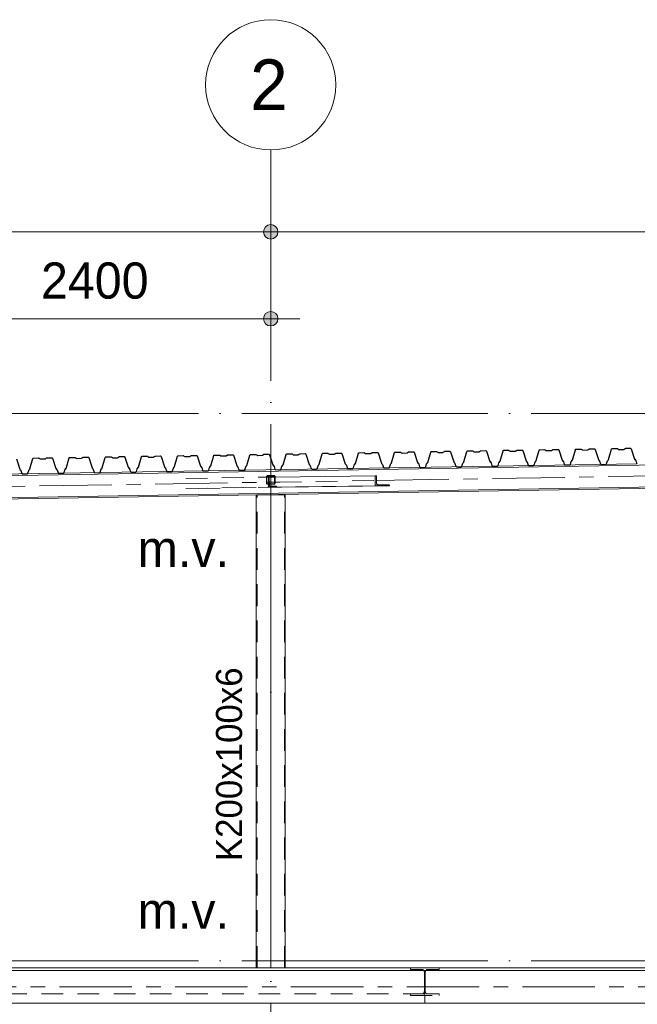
# Model space of a CAD drawing. Header units: millimetres. Extents: x 4517 to 474157, y -4632 to 9900.
# Tile 42 of 114: x 241117 to 245386, y 3099 to 9900. Entities that reach past the tile are written whole.
import ezdxf

# ---------------------------------------------------------------- set-up
doc = ezdxf.new("R2010")
doc.units = ezdxf.units.MM
for name, pattern in [('WSP_hartlijn', [800, 500, -100, 100, -100]), ('WSP_hhidden', [250, 150, -100]), ('WSP_stramienlijn', [2000, 1700, -150, 0, -150])]:
    doc.linetypes.add(name, pattern=pattern)
for name, color, linetype, lineweight in [('00_algemeen - hartlijn', 7, 'WSP_hartlijn', 13), ('00_algemeen - hhidden - 0_13mm', 7, 'WSP_hhidden', 13), ('00_maatvoering', 8, 'Continuous', 13), ('00_maatvoering-100', 8, 'Continuous', 13), ('00_text', 7, 'Continuous', 13), ('07_stramien', 4, 'Continuous', 13), ('07_stramien - levels', 7, 'Continuous', 13), ('23_vloeren', 2, 'Continuous', 18), ('23_vloeren -cut-', 3, 'Continuous', 25), ('28_hoofddraagconstructies - kolommen en liggers', 1, 'Continuous', 13), ('28_hoofddraagconstructies - kolommen en liggers - staal', 1, 'Continuous', 13), ('28_hoofddraagconstructies - kolommen en liggers - staal -cut-', 2, 'Continuous', 13), ('28_hoofddraagconstructies - tags', 7, 'Continuous', 18)]:
    doc.layers.add(name, color=color, linetype=linetype, lineweight=lineweight)
doc.styles.add('Revittext', font='txt', dxfattribs={"height": 250})
doc.styles.add('Revittext_1', font='txt', dxfattribs={"height": 180})
doc.styles.add('Revittext_2', font='txt', dxfattribs={"height": 350})
doc.dimstyles.new('WSP_25_-_transparant', dxfattribs={"dimscale": 304.8, "dimtxt": 252.223969, "dimasz": 1.312336, "dimexe": 0.656168, "dimexo": 0.0625, "dimgap": 0.213255, "dimtad": 1, "dimdec": 0, "dimzin": 0, "dimdsep": 46, "dimtxsty": 'Revittext', "dimblk1": 'DOTSMALL', "dimblk2": 'DOTSMALL', "dimsah": 1, "dimcen": 0.09, "dimdle": 0.656168, "dimazin": 0, "dimtfac": 1, "dimtdec": 4, "dimtix": 1, "dimtmove": 0, "dimatfit": 3, "dimfxl": 0.656168, "dimfxlon": 1, "dimtvp": 1, "dimtolj": 1, "dimtzin": 0, "dimarcsym": 2})

# ---------------------------------------------------------------- blocks, each defined once
blk = doc.blocks.new('28_WSP_SC_staal - RHS v18-0 - RHSH 200x100x6 - S275-1336391-as E')
at = {"layer": '00_algemeen - hartlijn'}
blk.add_line((12200, 3350), (12200, 6618.1), dxfattribs=at)
at = {"layer": '00_algemeen - hhidden - 0_13mm'}
for p, q in [((12106, 3350), (12106, 6618.1)), ((12294, 3350), (12294, 6618.1))]:
    blk.add_line(p, q, dxfattribs=at)
blk = doc.blocks.new('28_WSP_SF_staal - RHS v18-0 - SHSC 60x60x4 - S275-1328988-as E')
at = {"layer": '28_hoofddraagconstructies - kolommen en liggers', "linetype": 'WSP_hhidden'}
h = blk.add_hatch(color=256, dxfattribs=at)
h.paths.add_polyline_path([(12222, 6690.8), (12227.7, 6693.1), (12230, 6698.8), (12230, 6742.8), (12227.7, 6748.4), (12222, 6750.8), (12178, 6750.8), (12172.3, 6748.4), (12170, 6742.8), (12170, 6698.8), (12172.3, 6693.1), (12178, 6690.8)])
h.paths.add_polyline_path([(12222, 6694.8), (12178, 6694.8), (12175.2, 6695.9), (12174, 6698.8), (12174, 6742.8), (12175.2, 6745.6), (12178, 6746.8), (12222, 6746.8), (12224.8, 6745.6), (12226, 6742.8), (12226, 6698.8), (12224.8, 6695.9)])
at = {"layer": '28_hoofddraagconstructies - kolommen en liggers - staal -cut-'}
for p, q in [((12170, 6742.8), (12170, 6698.8)), ((12174, 6698.8), (12174, 6742.8)), ((12222, 6750.8), (12178, 6750.8)), ((12178, 6746.8), (12222, 6746.8)), ((12226, 6742.8), (12226, 6698.8)), ((12230, 6698.8), (12230, 6742.8)), ((12222, 6694.8), (12178, 6694.8)), ((12178, 6690.8), (12222, 6690.8))]:
    blk.add_line(p, q, dxfattribs=at)
for centre, radius, start, end in [((12178, 6742.8), 8, 90, 180), ((12178, 6742.8), 4, 90, 180), ((12222, 6742.8), 8, 0, 90), ((12222, 6742.8), 4, 0, 90), ((12178, 6698.8), 8, 180, 270), ((12178, 6698.8), 4, 180, 270), ((12222, 6698.8), 8, 270, 0), ((12222, 6698.8), 4, 270, 0)]:
    blk.add_arc(centre, radius, start, end, dxfattribs=at)
blk = doc.blocks.new('28_WSP_SF_staal - HE v21-0 - HE180A-1334711-as E')
at = {"layer": '00_algemeen - hartlijn'}
for p, q in [((12932, 6717.3), (15801.4, 6764.5)), ((5003, 6586.9), (12170, 6704.8)), ((12174, 6704.8), (12226, 6705.7)), ((12230, 6705.8), (12262.1, 6706.3))]:
    blk.add_line(p, q, dxfattribs=at)
at = {"layer": '28_hoofddraagconstructies - kolommen en liggers', "linetype": 'WSP_hhidden'}
for p, q in [((12170, 6704.8), (12174, 6704.8)), ((12226, 6705.7), (12230, 6705.8)), ((12262.2, 6706.3), (12932, 6717.3))]:
    blk.add_line(p, q, dxfattribs=at)
blk = doc.blocks.new('28_WSP_SF_staal - HE v21-0 - HE260B S355-1384947-as E')
at = {"layer": '00_algemeen - hartlijn'}
blk.add_line((9940, 3220), (16996.8, 3220), dxfattribs=at)
blk = doc.blocks.new('28_WSP_SF_staal - RHS v18-0 - SHSC 60x60x4 - S275-1328987-as E')
at = {"layer": '28_hoofddraagconstructies - kolommen en liggers', "linetype": 'WSP_hhidden'}
for centre, radius, start, end in [((12178, 6742.8), 8, 91.36075, 178.6299), ((12178, 6742.8), 4, 92.72151, 177.2598), ((12222, 6742.8), 8, 1.3701, 88.63925), ((12222, 6742.8), 4, 2.7402, 87.27849), ((12178, 6698.8), 8, 181.38331, 268.60734), ((12178, 6698.8), 4, 182.76663, 267.21468), ((12222, 6698.8), 8, 271.39266, 358.61669), ((12222, 6698.8), 4, 272.78532, 357.23337)]:
    blk.add_arc(centre, radius, start, end, dxfattribs=at)
at = {"layer": '28_hoofddraagconstructies - kolommen en liggers - staal'}
for p, q in [((12170, 6742.8), (12170, 6742.8)), ((12230, 6742.8), (12230, 6742.8))]:
    blk.add_line(p, q, dxfattribs=at)
blk = doc.blocks.new('28_WSP_SF_staal - HFL v21-0 - Lequ 70x70x7-1304526-as E')
at = {"layer": '28_hoofddraagconstructies - kolommen en liggers', "linetype": 'WSP_hhidden'}
blk.add_hatch(color=256, dxfattribs=at).paths.add_polyline_path([(12922.1, 6679.3), (13021.1, 6679.9), (13021.1, 6682.4), (13016.2, 6686.7), (13014.8, 6686.8), (12939.2, 6687.3), (12934.8, 6689.7), (12932.4, 6693.3), (12932, 6695.3), (12932, 6744.8), (12925.7, 6749.3), (12922.1, 6749.3)])
for p, q in [((12226.2, 6740.8), (12230, 6740.8)), ((12186.6, 6690.8), (12186.6, 6694.7)), ((12236.2, 6670.3), (12198.4, 6670.3)), ((12236.2, 6670.3), (12274.1, 6670.8))]:
    blk.add_line(p, q, dxfattribs=at)
at = {"layer": '28_hoofddraagconstructies - kolommen en liggers - staal'}
for p, q in [((12186.3, 6740.3), (12226.2, 6740.8)), ((12186.6, 6694.8), (12186.3, 6740.3)), ((12230, 6740.8), (12922.1, 6749.3)), ((12186.7, 6670.3), (12186.6, 6690.8)), ((12186.7, 6670.3), (12922.1, 6679.3)), ((12198.3, 6670.3), (12189.6, 6670.3)), ((12274.1, 6670.8), (13021.1, 6679.9))]:
    blk.add_line(p, q, dxfattribs=at)
at = {"layer": '28_hoofddraagconstructies - kolommen en liggers - staal -cut-'}
for p, q in [((12925.7, 6749.3), (12922.1, 6749.3)), ((12922.1, 6749.3), (12922.1, 6679.3)), ((12932, 6695.3), (12932, 6744.8)), ((12922.1, 6679.3), (13021.1, 6679.9)), ((13014.8, 6686.8), (12944.8, 6686.4)), ((13021.1, 6679.9), (13021.1, 6682.4))]:
    blk.add_line(p, q, dxfattribs=at)
at = {"layer": '28_hoofddraagconstructies - kolommen en liggers - staal -cut-', "flags": 128}
for points in [[(12932, 6744.8), (12931.9, 6745.8), (12931.4, 6746.8), (12930.7, 6747.6), (12929.6, 6748.3), (12928.4, 6748.9), (12927.1, 6749.2), (12925.7, 6749.3)], [(12944.8, 6686.4), (12941.9, 6686.6), (12939.2, 6687.3), (12936.8, 6688.3), (12934.8, 6689.7), (12933.3, 6691.4), (12932.4, 6693.3), (12932, 6695.3)], [(13021.1, 6682.4), (13021, 6683.4), (13020.5, 6684.3), (13019.7, 6685.2), (13018.7, 6685.9), (13017.5, 6686.4), (13016.2, 6686.7), (13014.8, 6686.8)]]:
    blk.add_lwpolyline(points, dxfattribs=at)
blk = doc.blocks.new('28_WSP_SF_staal - HFL v21-0 - Lequ 70x70x7-V67-as E')
at = {"layer": '28_hoofddraagconstructies - kolommen en liggers', "linetype": 'WSP_hhidden'}
for p, q in [((11612.9, 6731.7), (12177.6, 6740.2)), ((12190.3, 6686.3), (12190.1, 6735.8)), ((11612.9, 6661.7), (12177.6, 6670.2)), ((11700.4, 6662.2), (12238.2, 6670.3)), ((12184.7, 6694.7), (12184.7, 6690.8)), ((12237.2, 6677.3), (12197.6, 6677.3)), ((12239.1, 6670.3), (12240.8, 6670.3)), ((12240.8, 6670.3), (12240.8, 6672.8))]:
    blk.add_line(p, q, dxfattribs=at)
for centre, major_axis, start_param, end_param in [((12186.5, 6735.8), (-0.07, 4.5), 4.70039, 6.271186), ((12197.5, 6686.3), (-0.13, 9), 1.558797, 3.129594), ((12237.2, 6672.8), (-0.07, 4.5), 4.70039, 6.271186)]:
    blk.add_ellipse(centre, major_axis=major_axis, ratio=0.799968, start_param=start_param, end_param=end_param, dxfattribs=at)
at = {"layer": '28_hoofddraagconstructies - kolommen en liggers - staal'}
for p, q in [((12177.6, 6740.2), (12184.5, 6740.3)), ((12186.3, 6740.3), (12184.5, 6740.3)), ((12184.5, 6740.3), (12184.7, 6694.8)), ((12177.6, 6670.2), (12184.8, 6670.3)), ((12184.7, 6690.8), (12184.8, 6670.3)), ((12184.8, 6670.3), (12186.7, 6670.3))]:
    blk.add_line(p, q, dxfattribs=at)
blk = doc.blocks.new('Floors 4 - Floors 4-1342340-as E')
at = {"layer": '23_vloeren', "linetype": 'WSP_hhidden', "lineweight": 13}
for p, q in [((13265, 3170), (9870, 3170)), ((13265, 3170), (13265, 3131.5)), ((13265, 3131.5), (13265, 3107.5))]:
    blk.add_line(p, q, dxfattribs=at)
blk = doc.blocks.new('Grid - Stramienbol 9_0mm-3500-as E')
at = {"layer": '07_stramien'}
blk.add_circle((5000, 9450), 450, dxfattribs=at)
blk = doc.blocks.new('DIMBLOCK68-as E')
at = {"layer": '00_maatvoering-100'}
h = blk.add_hatch(color=256, dxfattribs=at)
edge = h.paths.add_edge_path()
edge.add_arc((235652.3, 8434.4), 50, 0, 360)
h = blk.add_hatch(color=256, dxfattribs=at)
edge = h.paths.add_edge_path()
edge.add_arc((242852.3, 8434.4), 50, 0, 360)
for p, q in [((235652.3, 8634.4), (235652.3, 8234.4)), ((235652.3, 8434.4), (235652.3, 8634.4)), ((242852.3, 8634.4), (242852.3, 8234.4)), ((242852.3, 8434.4), (242852.3, 8634.4)), ((235652.3, 8434.4), (242852.3, 8434.4))]:
    blk.add_line(p, q, dxfattribs=at)
for centre in [(235652.3, 8434.4), (242852.3, 8434.4)]:
    blk.add_circle(centre, 50, dxfattribs=at)
at = {"layer": '00_maatvoering-100', "color": 0, "insert": (238864.2, 8823.2), "char_height": 250, "width": 931.288, "attachment_point": 1, "line_spacing_factor": 0.931288, "style": 'Revittext'}
blk.add_mtext('7200', dxfattribs=at)
blk = doc.blocks.new('_DotSmall')
at = {"color": 0, "linetype": 'ByBlock', "const_width": 0.5}
blk.add_lwpolyline([(-0.0625, 0, 1), (0.0625, 0, 1)], format="xyb", close=True, dxfattribs=at)
blk = doc.blocks.new('DIMBLOCK69-as E')
at = {"layer": '00_maatvoering-100'}
h = blk.add_hatch(color=256, dxfattribs=at)
edge = h.paths.add_edge_path()
edge.add_arc((242852.3, 8434.4), 50, 0, 360)
h = blk.add_hatch(color=256, dxfattribs=at)
edge = h.paths.add_edge_path()
edge.add_arc((250052.3, 8434.4), 50, 0, 360)
for p, q in [((242852.3, 8634.4), (242852.3, 8234.4)), ((242852.3, 8434.4), (242852.3, 8634.4)), ((250052.3, 8634.4), (250052.3, 8234.4)), ((250052.3, 8434.4), (250052.3, 8634.4)), ((242852.3, 8434.4), (250052.3, 8434.4))]:
    blk.add_line(p, q, dxfattribs=at)
for centre in [(242852.3, 8434.4), (250052.3, 8434.4)]:
    blk.add_circle(centre, 50, dxfattribs=at)
at = {"layer": '00_maatvoering-100', "color": 0, "insert": (246064.2, 8823.2), "char_height": 250, "width": 931.288, "attachment_point": 1, "line_spacing_factor": 0.931288, "style": 'Revittext'}
blk.add_mtext('7200', dxfattribs=at)
blk = doc.blocks.new('DIMBLOCK80-as E')
at = {"layer": '00_maatvoering-100'}
h = blk.add_hatch(color=256, dxfattribs=at)
edge = h.paths.add_edge_path()
edge.add_arc((240452.3, 7834.4), 50, 0, 360)
h = blk.add_hatch(color=256, dxfattribs=at)
edge = h.paths.add_edge_path()
edge.add_arc((242852.3, 7834.4), 50, 0, 360)
for p, q in [((240452.3, 8034.4), (240452.3, 7634.4)), ((240452.3, 7834.4), (240452.3, 8034.4)), ((242852.3, 8034.4), (242852.3, 7634.4)), ((242852.3, 7834.4), (242852.3, 8034.4)), ((240452.3, 7834.4), (243052.3, 7834.4))]:
    blk.add_line(p, q, dxfattribs=at)
for centre in [(240452.3, 7834.4), (242852.3, 7834.4)]:
    blk.add_circle(centre, 50, dxfattribs=at)
at = {"layer": '00_maatvoering-100', "color": 0, "insert": (241264.2, 8223.2), "char_height": 250, "width": 931.288, "attachment_point": 1, "line_spacing_factor": 0.931288, "style": 'Revittext'}
blk.add_mtext('2400', dxfattribs=at)

msp = doc.modelspace()

# ---------------------------------------------------------------- linework, layer by layer
at = {"layer": '07_stramien', "linetype": 'WSP_stramienlijn'}
msp.add_line((242852.3, -4594.5), (242852.3, 9000), dxfattribs=at)
at = {"layer": '07_stramien - levels', "linetype": 'WSP_stramienlijn'}
for p, q in [((228652.3, 7180), (285868.6, 7180)), ((228652.3, 3400), (285868.6, 3400))]:
    msp.add_line(p, q, dxfattribs=at)
at = {"layer": '23_vloeren', "linetype": 'WSP_hhidden', "lineweight": 13}
msp.add_line((243917.3, 3170), (243917.3, 3350), dxfattribs=at)
at = {"layer": '23_vloeren -cut-'}
for p, q in [((245209.4, 6936.6), (245212.3, 6937.7)), ((245212.3, 6937.7), (245246.2, 6938.2)), ((245246.2, 6938.2), (245247.6, 6938)), ((245247.6, 6938), (245249, 6937.4)), ((245249, 6937.4), (245257, 6932.2)), ((245294.6, 6932.9), (245302.5, 6938.3)), ((245302.5, 6938.3), (245303.8, 6938.9)), ((245303.8, 6938.9), (245305.3, 6939.2)), ((245305.3, 6939.2), (245339.1, 6939.7)), ((245339.1, 6939.7), (245342.1, 6938.8)), ((245342.1, 6938.8), (245343.9, 6936.3)), ((241208.2, 6868.4), (241209.9, 6871)), ((241209.9, 6871), (241212.9, 6872)), ((241212.9, 6872), (241246.7, 6872.6)), ((241246.7, 6872.6), (241248.2, 6872.4)), ((241248.2, 6872.4), (241249.5, 6871.8)), ((241249.5, 6871.8), (241257.6, 6866.6)), ((241295.2, 6867.2), (241303, 6872.7)), ((241303, 6872.7), (241304.3, 6873.3)), ((241304.3, 6873.3), (241305.8, 6873.6)), ((241305.8, 6873.6), (241339.6, 6874.1)), ((241339.6, 6874.1), (241342.6, 6873.2)), ((241342.6, 6873.2), (241344.5, 6870.7)), ((241344.5, 6870.7), (241367.4, 6799.8)), ((241437.5, 6800.9), (241458.1, 6872.5)), ((241458.1, 6872.5), (241459.9, 6875.1)), ((241459.9, 6875.1), (241462.9, 6876.1)), ((241462.9, 6876.1), (241496.7, 6876.7)), ((241496.7, 6876.7), (241498.1, 6876.5)), ((241498.1, 6876.5), (241499.5, 6875.9)), ((241499.5, 6875.9), (241507.5, 6870.7)), ((241507.5, 6870.7), (241508.9, 6870.1)), ((241508.9, 6870.1), (241510.3, 6869.9)), ((241510.3, 6869.9), (241542.4, 6870.5)), ((241542.4, 6870.5), (241543.8, 6870.7)), ((241543.8, 6870.7), (241545.1, 6871.3)), ((241545.1, 6871.3), (241553, 6876.8)), ((241553, 6876.8), (241554.3, 6877.4)), ((241554.3, 6877.4), (241555.8, 6877.7)), ((241555.8, 6877.7), (241589.6, 6878.2)), ((241589.6, 6878.2), (241592.6, 6877.3)), ((241592.6, 6877.3), (241594.4, 6874.8)), ((241594.4, 6874.8), (241617.4, 6803.9)), ((241687.5, 6805), (241708.1, 6876.6)), ((241708.1, 6876.6), (241709.9, 6879.2)), ((241709.9, 6879.2), (241712.8, 6880.2)), ((241712.8, 6880.2), (241746.7, 6880.8)), ((241746.7, 6880.8), (241748.1, 6880.6)), ((241748.1, 6880.6), (241749.4, 6880)), ((241749.4, 6880), (241757.5, 6874.8)), ((241757.5, 6874.8), (241758.8, 6874.2)), ((241758.8, 6874.2), (241760.3, 6874)), ((241760.3, 6874), (241792.3, 6874.6)), ((241792.3, 6874.6), (241793.8, 6874.8)), ((241793.8, 6874.8), (241795.1, 6875.5)), ((241795.1, 6875.5), (241803, 6880.9)), ((241803, 6880.9), (241804.3, 6881.5)), ((241804.3, 6881.5), (241805.7, 6881.8)), ((241805.7, 6881.8), (241839.6, 6882.3)), ((241839.6, 6882.3), (241842.6, 6881.4)), ((241842.6, 6881.4), (241844.4, 6878.9)), ((241844.4, 6878.9), (241867.4, 6808)), ((241937.4, 6809.1), (241958.1, 6880.7)), ((241958.1, 6880.7), (241959.8, 6883.3)), ((241959.8, 6883.3), (241962.8, 6884.3)), ((241962.8, 6884.3), (241996.6, 6884.9)), ((241996.6, 6884.9), (241998.1, 6884.7)), ((241998.1, 6884.7), (241999.4, 6884.1)), ((241999.4, 6884.1), (242007.5, 6878.9)), ((242007.5, 6878.9), (242008.8, 6878.3)), ((242008.8, 6878.3), (242010.2, 6878.1)), ((242010.2, 6878.1), (242042.3, 6878.7)), ((242042.3, 6878.7), (242043.7, 6878.9)), ((242043.7, 6878.9), (242045.1, 6879.6)), ((242045.1, 6879.6), (242052.9, 6885)), ((242052.9, 6885), (242054.2, 6885.6)), ((242054.2, 6885.6), (242055.7, 6885.9)), ((242055.7, 6885.9), (242089.5, 6886.4)), ((242089.5, 6886.4), (242092.5, 6885.5)), ((242092.5, 6885.5), (242094.4, 6883)), ((242094.4, 6883), (242117.3, 6812.1)), ((242187.4, 6813.2), (242208, 6884.8)), ((242208, 6884.8), (242209.8, 6887.4)), ((242209.8, 6887.4), (242212.8, 6888.4)), ((242212.8, 6888.4), (242246.6, 6889)), ((242246.6, 6889), (242248, 6888.8)), ((242248, 6888.8), (242249.4, 6888.2)), ((242249.4, 6888.2), (242257.4, 6883)), ((242257.4, 6883), (242258.8, 6882.4)), ((242258.8, 6882.4), (242260.2, 6882.2)), ((242260.2, 6882.2), (242292.3, 6882.8)), ((242292.3, 6882.8), (242293.7, 6883)), ((242293.7, 6883), (242295, 6883.7)), ((242295, 6883.7), (242302.9, 6889.1)), ((242302.9, 6889.1), (242304.2, 6889.7)), ((242304.2, 6889.7), (242305.7, 6890)), ((242305.7, 6890), (242339.5, 6890.5)), ((242339.5, 6890.5), (242342.5, 6889.6)), ((242342.5, 6889.6), (242344.3, 6887.1)), ((242344.3, 6887.1), (242367.3, 6816.2)), ((242437.4, 6817.3), (242458, 6888.9)), ((242458, 6888.9), (242459.8, 6891.5)), ((242459.8, 6891.5), (242462.7, 6892.5)), ((242462.7, 6892.5), (242496.6, 6893.1)), ((242496.6, 6893.1), (242498, 6892.9)), ((242498, 6892.9), (242499.3, 6892.3)), ((242499.3, 6892.3), (242507.4, 6887.1)), ((242507.4, 6887.1), (242508.7, 6886.5)), ((242508.7, 6886.5), (242510.2, 6886.3)), ((242510.2, 6886.3), (242542.2, 6886.9)), ((242542.2, 6886.9), (242543.7, 6887.1)), ((242543.7, 6887.1), (242545, 6887.8)), ((242545, 6887.8), (242552.9, 6893.2)), ((242552.9, 6893.2), (242554.2, 6893.8)), ((242554.2, 6893.8), (242555.6, 6894.1)), ((242555.6, 6894.1), (242589.5, 6894.6)), ((242589.5, 6894.6), (242592.5, 6893.7)), ((242592.5, 6893.7), (242594.3, 6891.2)), ((242594.3, 6891.2), (242617.3, 6820.3)), ((242687.3, 6821.4), (242708, 6893)), ((242708, 6893), (242709.7, 6895.6)), ((242709.7, 6895.6), (242712.7, 6896.6)), ((242712.7, 6896.6), (242746.5, 6897.2)), ((242746.5, 6897.2), (242748, 6897)), ((242748, 6897), (242749.3, 6896.4)), ((242749.3, 6896.4), (242757.4, 6891.2)), ((242757.4, 6891.2), (242758.7, 6890.6)), ((242758.7, 6890.6), (242760.1, 6890.4)), ((242760.1, 6890.4), (242792.2, 6891)), ((242792.2, 6891), (242793.6, 6891.2)), ((242793.6, 6891.2), (242795, 6891.9)), ((242795, 6891.9), (242802.8, 6897.3)), ((242802.8, 6897.3), (242804.1, 6897.9)), ((242804.1, 6897.9), (242805.6, 6898.2)), ((242805.6, 6898.2), (242839.4, 6898.7)), ((242839.4, 6898.7), (242842.4, 6897.8)), ((242842.4, 6897.8), (242844.3, 6895.3)), ((242844.3, 6895.3), (242867.2, 6824.4)), ((242937.3, 6825.5), (242957.9, 6897.1)), ((242957.9, 6897.1), (242959.7, 6899.7)), ((242959.7, 6899.7), (242962.7, 6900.7)), ((242962.7, 6900.7), (242996.5, 6901.3)), ((242996.5, 6901.3), (242997.9, 6901.1)), ((242997.9, 6901.1), (242999.3, 6900.5)), ((242999.3, 6900.5), (243007.3, 6895.3)), ((243007.3, 6895.3), (243008.7, 6894.7)), ((243008.7, 6894.7), (243010.1, 6894.5)), ((243010.1, 6894.5), (243042.2, 6895.1)), ((243042.2, 6895.1), (243043.6, 6895.3)), ((243043.6, 6895.3), (243044.9, 6896)), ((243044.9, 6896), (243052.8, 6901.4)), ((243052.8, 6901.4), (243054.1, 6902)), ((243054.1, 6902), (243055.6, 6902.3)), ((243055.6, 6902.3), (243089.4, 6902.8)), ((243089.4, 6902.8), (243092.4, 6901.9)), ((243092.4, 6901.9), (243094.2, 6899.4)), ((243094.2, 6899.4), (243117.2, 6828.5)), ((243187.3, 6829.6), (243207.9, 6901.2)), ((243207.9, 6901.2), (243209.7, 6903.8)), ((243209.7, 6903.8), (243212.6, 6904.8)), ((243212.6, 6904.8), (243246.5, 6905.4)), ((243246.5, 6905.4), (243247.9, 6905.2)), ((243247.9, 6905.2), (243249.2, 6904.6)), ((243249.2, 6904.6), (243257.3, 6899.4)), ((243257.3, 6899.4), (243258.6, 6898.8)), ((243258.6, 6898.8), (243260.1, 6898.6)), ((243260.1, 6898.6), (243292.1, 6899.2)), ((243292.1, 6899.2), (243293.6, 6899.4)), ((243293.6, 6899.4), (243294.9, 6900.1)), ((243294.9, 6900.1), (243302.8, 6905.5)), ((243302.8, 6905.5), (243304.1, 6906.1)), ((243304.1, 6906.1), (243305.5, 6906.4)), ((243305.5, 6906.4), (243339.4, 6906.9)), ((243339.4, 6906.9), (243342.4, 6906)), ((243342.4, 6906), (243344.2, 6903.5)), ((243344.2, 6903.5), (243367.2, 6832.6)), ((243437.2, 6833.7), (243457.9, 6905.3)), ((243457.9, 6905.3), (243459.6, 6907.9)), ((243459.6, 6907.9), (243462.6, 6909)), ((243462.6, 6909), (243496.4, 6909.5)), ((243496.4, 6909.5), (243497.9, 6909.3)), ((243497.9, 6909.3), (243499.2, 6908.7)), ((243499.2, 6908.7), (243507.3, 6903.5)), ((243507.3, 6903.5), (243508.6, 6902.9)), ((243508.6, 6902.9), (243510, 6902.7)), ((243510, 6902.7), (243542.1, 6903.3)), ((243542.1, 6903.3), (243543.5, 6903.5)), ((243543.5, 6903.5), (243544.9, 6904.2)), ((243544.9, 6904.2), (243552.7, 6909.6)), ((243552.7, 6909.6), (243554, 6910.2)), ((243554, 6910.2), (243555.5, 6910.5)), ((243555.5, 6910.5), (243589.3, 6911)), ((243589.3, 6911), (243592.3, 6910.1)), ((243592.3, 6910.1), (243594.2, 6907.6)), ((243594.2, 6907.6), (243617.1, 6836.7)), ((243687.2, 6837.9), (243707.8, 6909.4)), ((243707.8, 6909.4), (243709.6, 6912)), ((243709.6, 6912), (243712.5, 6913.1)), ((243712.5, 6913.1), (243746.4, 6913.6)), ((243746.4, 6913.6), (243747.8, 6913.4)), ((243747.8, 6913.4), (243749.2, 6912.8)), ((243749.2, 6912.8), (243757.2, 6907.6)), ((243757.2, 6907.6), (243758.6, 6907)), ((243758.6, 6907), (243760, 6906.8)), ((243760, 6906.8), (243792.1, 6907.4)), ((243792.1, 6907.4), (243793.5, 6907.6)), ((243793.5, 6907.6), (243794.8, 6908.3)), ((243794.8, 6908.3), (243802.7, 6913.7)), ((243802.7, 6913.7), (243804, 6914.3)), ((243804, 6914.3), (243805.5, 6914.6)), ((243805.5, 6914.6), (243839.3, 6915.1)), ((243839.3, 6915.1), (243842.3, 6914.2)), ((243842.3, 6914.2), (243844.1, 6911.7)), ((243844.1, 6911.7), (243867.1, 6840.8)), ((243937.2, 6842), (243957.8, 6913.5)), ((243957.8, 6913.5), (243959.6, 6916.1)), ((243959.6, 6916.1), (243962.5, 6917.2)), ((243962.5, 6917.2), (243996.4, 6917.7)), ((243996.4, 6917.7), (243997.8, 6917.5)), ((243997.8, 6917.5), (243999.1, 6916.9)), ((243999.1, 6916.9), (244007.2, 6911.7)), ((244007.2, 6911.7), (244008.5, 6911.1)), ((244008.5, 6911.1), (244010, 6911)), ((244010, 6911), (244042, 6911.5)), ((244042, 6911.5), (244043.5, 6911.7)), ((244043.5, 6911.7), (244044.8, 6912.4)), ((244044.8, 6912.4), (244052.7, 6917.8)), ((244052.7, 6917.8), (244054, 6918.4)), ((244054, 6918.4), (244055.4, 6918.7)), ((244055.4, 6918.7), (244089.3, 6919.2)), ((244089.3, 6919.2), (244092.3, 6918.3)), ((244092.3, 6918.3), (244094.1, 6915.8)), ((244094.1, 6915.8), (244117.1, 6844.9)), ((244187.1, 6846.1), (244207.8, 6917.6)), ((244207.8, 6917.6), (244209.5, 6920.2)), ((244209.5, 6920.2), (244212.5, 6921.3)), ((244212.5, 6921.3), (244246.3, 6921.8)), ((244246.3, 6921.8), (244247.8, 6921.6)), ((244247.8, 6921.6), (244249.1, 6921)), ((244249.1, 6921), (244257.2, 6915.8)), ((244257.2, 6915.8), (244258.5, 6915.2)), ((244258.5, 6915.2), (244259.9, 6915.1)), ((244259.9, 6915.1), (244292, 6915.6)), ((244292, 6915.6), (244293.4, 6915.8)), ((244293.4, 6915.8), (244294.8, 6916.5)), ((244294.8, 6916.5), (244302.6, 6921.9)), ((244302.6, 6921.9), (244303.9, 6922.5)), ((244303.9, 6922.5), (244305.4, 6922.8)), ((244305.4, 6922.8), (244339.2, 6923.3)), ((244339.2, 6923.3), (244342.2, 6922.4)), ((244342.2, 6922.4), (244344.1, 6919.9)), ((244344.1, 6919.9), (244367, 6849)), ((244437.1, 6850.2), (244457.7, 6921.7)), ((244457.7, 6921.7), (244459.5, 6924.3)), ((244459.5, 6924.3), (244462.4, 6925.4)), ((244462.4, 6925.4), (244496.3, 6925.9)), ((244496.3, 6925.9), (244497.7, 6925.7)), ((244497.7, 6925.7), (244499.1, 6925.1)), ((244499.1, 6925.1), (244507.1, 6919.9)), ((244507.1, 6919.9), (244508.5, 6919.3)), ((244508.5, 6919.3), (244509.9, 6919.2)), ((244509.9, 6919.2), (244542, 6919.7)), ((244542, 6919.7), (244543.4, 6919.9)), ((244543.4, 6919.9), (244544.7, 6920.6)), ((244544.7, 6920.6), (244552.6, 6926)), ((244552.6, 6926), (244553.9, 6926.6)), ((244553.9, 6926.6), (244555.4, 6926.9)), ((244555.4, 6926.9), (244589.2, 6927.4)), ((244589.2, 6927.4), (244592.2, 6926.5)), ((244592.2, 6926.5), (244594, 6924)), ((244594, 6924), (244617, 6853.1)), ((244687.1, 6854.3), (244707.7, 6925.8)), ((244707.7, 6925.8), (244709.5, 6928.4)), ((244709.5, 6928.4), (244712.4, 6929.5)), ((244712.4, 6929.5), (244746.3, 6930)), ((244746.3, 6930), (244747.7, 6929.8)), ((244747.7, 6929.8), (244749, 6929.2)), ((244749, 6929.2), (244757.1, 6924)), ((244757.1, 6924), (244758.4, 6923.4)), ((244758.4, 6923.4), (244759.9, 6923.3)), ((244759.9, 6923.3), (244791.9, 6923.8)), ((244791.9, 6923.8), (244793.4, 6924)), ((244793.4, 6924), (244794.7, 6924.7)), ((244794.7, 6924.7), (244802.6, 6930.1)), ((244802.6, 6930.1), (244803.9, 6930.7)), ((244803.9, 6930.7), (244805.3, 6931)), ((244805.3, 6931), (244839.2, 6931.5)), ((244839.2, 6931.5), (244842.2, 6930.6)), ((244842.2, 6930.6), (244844, 6928.1)), ((244844, 6928.1), (244867, 6857.2)), ((244937, 6858.4), (244957.7, 6929.9)), ((244957.7, 6929.9), (244959.4, 6932.5)), ((244959.4, 6932.5), (244962.4, 6933.6)), ((244962.4, 6933.6), (244996.2, 6934.1)), ((244996.2, 6934.1), (244997.7, 6933.9)), ((244997.7, 6933.9), (244999, 6933.3)), ((244999, 6933.3), (245007.1, 6928.1)), ((245007.1, 6928.1), (245008.4, 6927.5)), ((245008.4, 6927.5), (245009.8, 6927.4)), ((245009.8, 6927.4), (245041.9, 6927.9)), ((245041.9, 6927.9), (245043.3, 6928.1)), ((245043.3, 6928.1), (245044.7, 6928.8)), ((245044.7, 6928.8), (245052.5, 6934.2)), ((245052.5, 6934.2), (245053.8, 6934.8)), ((245053.8, 6934.8), (245055.3, 6935.1)), ((245055.3, 6935.1), (245089.1, 6935.6)), ((245089.1, 6935.6), (245092.1, 6934.7)), ((245092.1, 6934.7), (245094, 6932.2)), ((245094, 6932.2), (245116.9, 6861.3)), ((245187, 6862.5), (245207.6, 6934)), ((245207.6, 6934), (245209.4, 6936.6)), ((245257, 6932.2), (245258.4, 6931.6)), ((245258.4, 6931.6), (245259.8, 6931.5)), ((245259.8, 6931.5), (245291.9, 6932)), ((245291.9, 6932), (245293.3, 6932.2)), ((245293.3, 6932.2), (245294.6, 6932.9)), ((245343.9, 6936.3), (245366.9, 6865.4)), ((241094.5, 6866.6), (241117.5, 6795.7)), ((241187.5, 6796.8), (241208.2, 6868.4)), ((241257.6, 6866.6), (241258.9, 6866)), ((241258.9, 6866), (241260.3, 6865.8)), ((241260.3, 6865.8), (241292.4, 6866.4)), ((241292.4, 6866.4), (241293.8, 6866.6)), ((241293.8, 6866.6), (241295.2, 6867.2)), ((241617.4, 6803.9), (241617.8, 6802.9)), ((241617.8, 6802.9), (241618.5, 6802)), ((241618.5, 6802), (241624.4, 6795.6)), ((241680.7, 6796.5), (241686.5, 6803.2)), ((241686.5, 6803.2), (241687.1, 6804)), ((241687.1, 6804), (241687.5, 6805)), ((241867.4, 6808), (241867.8, 6807)), ((241867.8, 6807), (241868.4, 6806.1)), ((241868.4, 6806.1), (241874.4, 6799.7)), ((241930.7, 6800.6), (241936.4, 6807.3)), ((241936.4, 6807.3), (241937, 6808.1)), ((241937, 6808.1), (241937.4, 6809.1)), ((242117.3, 6812.1), (242117.8, 6811.1)), ((242117.8, 6811.1), (242118.4, 6810.2)), ((242118.4, 6810.2), (242124.4, 6803.8)), ((242124.4, 6803.8), (242125, 6802.9)), ((242125, 6802.9), (242125.5, 6801.9)), ((242125.5, 6801.9), (242131.7, 6782.7)), ((242174, 6783.3), (242179.6, 6802.8)), ((242179.6, 6802.8), (242180, 6803.8)), ((242180, 6803.8), (242180.6, 6804.7)), ((242180.6, 6804.7), (242186.4, 6811.4)), ((242186.4, 6811.4), (242187, 6812.2)), ((242187, 6812.2), (242187.4, 6813.2)), ((242367.3, 6816.2), (242367.7, 6815.2)), ((242367.7, 6815.2), (242368.4, 6814.3)), ((242368.4, 6814.3), (242374.3, 6807.9)), ((242374.3, 6807.9), (242375, 6807)), ((242375, 6807), (242375.4, 6806)), ((242375.4, 6806), (242381.7, 6786.8)), ((242424, 6787.4), (242429.6, 6806.9)), ((242429.6, 6806.9), (242430, 6807.9)), ((242430, 6807.9), (242430.6, 6808.8)), ((242430.6, 6808.8), (242436.4, 6815.5)), ((242436.4, 6815.5), (242437, 6816.3)), ((242437, 6816.3), (242437.4, 6817.3)), ((242617.3, 6820.3), (242617.7, 6819.3)), ((242617.7, 6819.3), (242618.3, 6818.4)), ((242618.3, 6818.4), (242624.3, 6812)), ((242624.3, 6812), (242625, 6811.1)), ((242625, 6811.1), (242625.4, 6810.1)), ((242625.4, 6810.1), (242631.7, 6790.9)), ((242673.9, 6791.5), (242679.5, 6811)), ((242679.5, 6811), (242679.9, 6812)), ((242679.9, 6812), (242680.6, 6812.9)), ((242680.6, 6812.9), (242686.3, 6819.6)), ((242686.3, 6819.6), (242686.9, 6820.4)), ((242686.9, 6820.4), (242687.3, 6821.4)), ((242867.2, 6824.4), (242867.7, 6823.4)), ((242867.7, 6823.4), (242868.3, 6822.5)), ((242868.3, 6822.5), (242874.3, 6816.1)), ((242874.3, 6816.1), (242874.9, 6815.2)), ((242874.9, 6815.2), (242875.4, 6814.2)), ((242875.4, 6814.2), (242881.6, 6795)), ((242923.9, 6795.6), (242929.5, 6815.1)), ((242929.5, 6815.1), (242929.9, 6816.1)), ((242929.9, 6816.1), (242930.5, 6817)), ((242930.5, 6817), (242936.3, 6823.7)), ((242936.3, 6823.7), (242936.9, 6824.5)), ((242936.9, 6824.5), (242937.3, 6825.5)), ((243117.2, 6828.5), (243117.6, 6827.5)), ((243117.6, 6827.5), (243118.3, 6826.6)), ((243118.3, 6826.6), (243124.2, 6820.2)), ((243124.2, 6820.2), (243124.9, 6819.3)), ((243124.9, 6819.3), (243125.3, 6818.3)), ((243125.3, 6818.3), (243131.6, 6799.1)), ((243173.9, 6799.8), (243179.5, 6819.2)), ((243179.5, 6819.2), (243179.9, 6820.2)), ((243179.9, 6820.2), (243180.5, 6821.1)), ((243180.5, 6821.1), (243186.2, 6827.8)), ((243186.2, 6827.8), (243186.9, 6828.6)), ((243186.9, 6828.6), (243187.3, 6829.6)), ((243367.2, 6832.6), (243367.6, 6831.6)), ((243367.6, 6831.6), (243368.2, 6830.7)), ((243368.2, 6830.7), (243374.2, 6824.3)), ((243374.2, 6824.3), (243374.9, 6823.4)), ((243374.9, 6823.4), (243375.3, 6822.4)), ((243375.3, 6822.4), (243381.5, 6803.2)), ((243381.5, 6803.2), (243383.4, 6800.6)), ((243419.1, 6800.2), (243422.1, 6801.3)), ((243422.1, 6801.3), (243423.8, 6803.9)), ((243423.8, 6803.9), (243429.4, 6823.3)), ((243429.4, 6823.3), (243429.8, 6824.3)), ((243429.8, 6824.3), (243430.5, 6825.2)), ((243430.5, 6825.2), (243436.2, 6831.9)), ((243436.2, 6831.9), (243436.8, 6832.7)), ((243436.8, 6832.7), (243437.2, 6833.7)), ((243617.1, 6836.7), (243617.6, 6835.7)), ((243617.6, 6835.7), (243618.2, 6834.8)), ((243618.2, 6834.8), (243624.2, 6828.4)), ((243624.2, 6828.4), (243624.8, 6827.5)), ((243624.8, 6827.5), (243625.3, 6826.5)), ((243625.3, 6826.5), (243631.5, 6807.3)), ((243631.5, 6807.3), (243633.4, 6804.7)), ((243633.4, 6804.7), (243636.4, 6803.8)), ((243636.4, 6803.8), (243669.1, 6804.3)), ((243669.1, 6804.3), (243672, 6805.4)), ((243672, 6805.4), (243673.8, 6808)), ((243673.8, 6808), (243679.4, 6827.4)), ((243679.4, 6827.4), (243679.8, 6828.4)), ((243679.8, 6828.4), (243680.4, 6829.3)), ((243680.4, 6829.3), (243686.2, 6836)), ((243686.2, 6836), (243686.8, 6836.8)), ((243686.8, 6836.8), (243687.2, 6837.9)), ((243867.1, 6840.8), (243867.5, 6839.8)), ((243867.5, 6839.8), (243868.2, 6838.9)), ((243868.2, 6838.9), (243874.1, 6832.5)), ((243874.1, 6832.5), (243874.8, 6831.6)), ((243874.8, 6831.6), (243875.2, 6830.6)), ((243875.2, 6830.6), (243881.5, 6811.4)), ((243881.5, 6811.4), (243883.3, 6808.8)), ((243883.3, 6808.8), (243886.3, 6807.9)), ((243886.3, 6807.9), (243919, 6808.4)), ((243919, 6808.4), (243922, 6809.5)), ((243922, 6809.5), (243923.8, 6812.1)), ((243923.8, 6812.1), (243929.4, 6831.5)), ((243929.4, 6831.5), (243929.8, 6832.5)), ((243929.8, 6832.5), (243930.4, 6833.4)), ((243930.4, 6833.4), (243936.1, 6840.1)), ((243936.1, 6840.1), (243936.8, 6840.9)), ((243936.8, 6840.9), (243937.2, 6842)), ((244117.1, 6844.9), (244117.5, 6843.9)), ((244117.5, 6843.9), (244118.1, 6843)), ((244118.1, 6843), (244124.1, 6836.6)), ((244124.1, 6836.6), (244124.8, 6835.7)), ((244124.8, 6835.7), (244125.2, 6834.7)), ((244125.2, 6834.7), (244131.4, 6815.5)), ((244131.4, 6815.5), (244133.3, 6812.9)), ((244133.3, 6812.9), (244136.3, 6812)), ((244136.3, 6812), (244169, 6812.5)), ((244169, 6812.5), (244172, 6813.6)), ((244172, 6813.6), (244173.7, 6816.2)), ((244173.7, 6816.2), (244179.3, 6835.6)), ((244179.3, 6835.6), (244179.7, 6836.6)), ((244179.7, 6836.6), (244180.4, 6837.5)), ((244180.4, 6837.5), (244186.1, 6844.2)), ((244186.1, 6844.2), (244186.7, 6845.1)), ((244186.7, 6845.1), (244187.1, 6846.1)), ((244367, 6849), (244367.5, 6848)), ((244367.5, 6848), (244368.1, 6847.1)), ((244368.1, 6847.1), (244374.1, 6840.7)), ((244374.1, 6840.7), (244374.7, 6839.8)), ((244374.7, 6839.8), (244375.2, 6838.8)), ((244375.2, 6838.8), (244381.4, 6819.6)), ((244381.4, 6819.6), (244383.3, 6817)), ((244383.3, 6817), (244386.3, 6816.1)), ((244386.3, 6816.1), (244419, 6816.6)), ((244419, 6816.6), (244421.9, 6817.7)), ((244421.9, 6817.7), (244423.7, 6820.3)), ((244423.7, 6820.3), (244429.3, 6839.7)), ((244429.3, 6839.7), (244429.7, 6840.7)), ((244429.7, 6840.7), (244430.3, 6841.6)), ((244430.3, 6841.6), (244436.1, 6848.3)), ((244436.1, 6848.3), (244436.7, 6849.2)), ((244436.7, 6849.2), (244437.1, 6850.2)), ((244617, 6853.1), (244617.4, 6852.1)), ((244617.4, 6852.1), (244618.1, 6851.2)), ((244618.1, 6851.2), (244624, 6844.8)), ((244624, 6844.8), (244624.7, 6843.9)), ((244624.7, 6843.9), (244625.1, 6843)), ((244625.1, 6843), (244631.4, 6823.7)), ((244631.4, 6823.7), (244633.2, 6821.1)), ((244633.2, 6821.1), (244636.2, 6820.2)), ((244636.2, 6820.2), (244668.9, 6820.7)), ((244668.9, 6820.7), (244671.9, 6821.8)), ((244671.9, 6821.8), (244673.7, 6824.4)), ((244673.7, 6824.4), (244679.3, 6843.8)), ((244679.3, 6843.8), (244679.7, 6844.8)), ((244679.7, 6844.8), (244680.3, 6845.7)), ((244680.3, 6845.7), (244686, 6852.4)), ((244686, 6852.4), (244686.7, 6853.3)), ((244686.7, 6853.3), (244687.1, 6854.3)), ((244867, 6857.2), (244867.4, 6856.2)), ((244867.4, 6856.2), (244868, 6855.3)), ((244868, 6855.3), (244874, 6848.9)), ((244874, 6848.9), (244874.7, 6848)), ((244874.7, 6848), (244875.1, 6847.1)), ((244875.1, 6847.1), (244881.3, 6827.8)), ((244881.3, 6827.8), (244883.2, 6825.2)), ((244883.2, 6825.2), (244886.2, 6824.3)), ((244886.2, 6824.3), (244918.9, 6824.8)), ((244918.9, 6824.8), (244921.9, 6825.9)), ((244921.9, 6825.9), (244923.6, 6828.5)), ((244923.6, 6828.5), (244929.2, 6847.9)), ((244929.2, 6847.9), (244929.6, 6848.9)), ((244929.6, 6848.9), (244930.3, 6849.8)), ((244930.3, 6849.8), (244936, 6856.5)), ((244936, 6856.5), (244936.6, 6857.4)), ((244936.6, 6857.4), (244937, 6858.4)), ((245116.9, 6861.3), (245117.4, 6860.3)), ((245117.4, 6860.3), (245118, 6859.4)), ((245118, 6859.4), (245124, 6853)), ((245124, 6853), (245124.6, 6852.1)), ((245124.6, 6852.1), (245125.1, 6851.2)), ((245125.1, 6851.2), (245131.3, 6831.9)), ((245131.3, 6831.9), (245133.2, 6829.3)), ((245133.2, 6829.3), (245136.2, 6828.4)), ((245136.2, 6828.4), (245168.9, 6828.9)), ((245168.9, 6828.9), (245171.8, 6830)), ((245171.8, 6830), (245173.6, 6832.6)), ((245173.6, 6832.6), (245179.2, 6852)), ((245179.2, 6852), (245179.6, 6853)), ((245179.6, 6853), (245180.2, 6853.9)), ((245180.2, 6853.9), (245186, 6860.6)), ((245186, 6860.6), (245186.6, 6861.5)), ((245186.6, 6861.5), (245187, 6862.5)), ((245366.9, 6865.4), (245367.3, 6864.4)), ((245367.3, 6864.4), (245368, 6863.6)), ((245368, 6863.6), (245373.9, 6857.1)), ((245373.9, 6857.1), (245374.6, 6856.2)), ((245374.6, 6856.2), (245375, 6855.3)), ((245375, 6855.3), (245381.3, 6836)), ((245381.3, 6836), (245383.1, 6833.4)), ((245383.1, 6833.4), (245386.1, 6832.5)), ((241117.5, 6795.7), (241117.9, 6794.7)), ((241117.9, 6794.7), (241118.5, 6793.8)), ((241118.5, 6793.8), (241124.5, 6787.4)), ((241124.5, 6787.4), (241125.2, 6786.5)), ((241125.2, 6786.5), (241125.6, 6785.5)), ((241125.6, 6785.5), (241131.9, 6766.2)), ((241131.9, 6766.2), (241133.7, 6763.7)), ((241133.7, 6763.7), (241136.7, 6762.8)), ((241136.7, 6762.8), (241169.4, 6763.3)), ((241169.4, 6763.3), (241172.4, 6764.4)), ((241172.4, 6764.4), (241174.1, 6766.9)), ((241174.1, 6766.9), (241179.7, 6786.4)), ((241179.7, 6786.4), (241180.1, 6787.4)), ((241180.1, 6787.4), (241180.8, 6788.3)), ((241180.8, 6788.3), (241186.5, 6794.9)), ((241186.5, 6794.9), (241187.1, 6795.8)), ((241187.1, 6795.8), (241187.5, 6796.8)), ((241367.4, 6799.8), (241367.9, 6798.8)), ((241367.9, 6798.8), (241368.5, 6797.9)), ((241368.5, 6797.9), (241374.5, 6791.5)), ((241374.5, 6791.5), (241375.1, 6790.6)), ((241375.1, 6790.6), (241375.6, 6789.6)), ((241375.6, 6789.6), (241381.8, 6770.3)), ((241381.8, 6770.3), (241383.7, 6767.8)), ((241383.7, 6767.8), (241386.7, 6766.9)), ((241386.7, 6766.9), (241419.4, 6767.4)), ((241419.4, 6767.4), (241422.3, 6768.5)), ((241422.3, 6768.5), (241424.1, 6771)), ((241424.1, 6771), (241429.7, 6790.5)), ((241429.7, 6790.5), (241430.1, 6791.5)), ((241430.1, 6791.5), (241430.7, 6792.4)), ((241430.7, 6792.4), (241436.5, 6799)), ((241436.5, 6799), (241437.1, 6799.9)), ((241437.1, 6799.9), (241437.5, 6800.9)), ((241624.4, 6795.6), (241625.1, 6794.7)), ((241625.1, 6794.7), (241625.5, 6793.7)), ((241625.5, 6793.7), (241631.8, 6774.5)), ((241631.8, 6774.5), (241633.6, 6771.9)), ((241633.6, 6771.9), (241636.6, 6771)), ((241636.6, 6771), (241669.3, 6771.5)), ((241669.3, 6771.5), (241672.3, 6772.6)), ((241672.3, 6772.6), (241674.1, 6775.1)), ((241674.1, 6775.1), (241679.7, 6794.6)), ((241679.7, 6794.6), (241680.1, 6795.6)), ((241680.1, 6795.6), (241680.7, 6796.5)), ((241874.4, 6799.7), (241875.1, 6798.8)), ((241875.1, 6798.8), (241875.5, 6797.8)), ((241875.5, 6797.8), (241881.8, 6778.6)), ((241881.8, 6778.6), (241883.6, 6776)), ((241883.6, 6776), (241886.6, 6775.1)), ((241886.6, 6775.1), (241919.3, 6775.6)), ((241919.3, 6775.6), (241922.3, 6776.7)), ((241922.3, 6776.7), (241924, 6779.2)), ((241924, 6779.2), (241929.6, 6798.7)), ((241929.6, 6798.7), (241930, 6799.7)), ((241930, 6799.7), (241930.7, 6800.6)), ((242131.7, 6782.7), (242133.6, 6780.1)), ((242133.6, 6780.1), (242136.6, 6779.2)), ((242136.6, 6779.2), (242169.3, 6779.7)), ((242169.3, 6779.7), (242172.2, 6780.8)), ((242172.2, 6780.8), (242174, 6783.3)), ((242381.7, 6786.8), (242383.5, 6784.2)), ((242383.5, 6784.2), (242386.5, 6783.3)), ((242386.5, 6783.3), (242419.2, 6783.8)), ((242419.2, 6783.8), (242422.2, 6784.9)), ((242422.2, 6784.9), (242424, 6787.4)), ((242631.7, 6790.9), (242633.5, 6788.3)), ((242633.5, 6788.3), (242636.5, 6787.4)), ((242636.5, 6787.4), (242669.2, 6787.9)), ((242669.2, 6787.9), (242672.2, 6789)), ((242672.2, 6789), (242673.9, 6791.5)), ((242881.6, 6795), (242883.5, 6792.4)), ((242883.5, 6792.4), (242886.5, 6791.5)), ((242886.5, 6791.5), (242919.2, 6792)), ((242919.2, 6792), (242922.1, 6793.1)), ((242922.1, 6793.1), (242923.9, 6795.6)), ((243131.6, 6799.1), (243133.4, 6796.5)), ((243133.4, 6796.5), (243136.4, 6795.6)), ((243136.4, 6795.6), (243169.1, 6796.1)), ((243169.1, 6796.1), (243172.1, 6797.2)), ((243172.1, 6797.2), (243173.9, 6799.8)), ((243383.4, 6800.6), (243386.4, 6799.7)), ((243386.4, 6799.7), (243419.1, 6800.2))]:
    msp.add_line(p, q, dxfattribs=at)
at = {"layer": '28_hoofddraagconstructies - kolommen en liggers', "linetype": 'WSP_hhidden'}
for p, q in [((243817.3, 3350), (243817.3, 3340)), ((243817.3, 3340), (243896, 3340)), ((243938.5, 3340), (244017.3, 3340)), ((244017.3, 3340), (244017.3, 3350)), ((243914, 3322), (243914, 3188)), ((243920.5, 3188), (243920.5, 3322)), ((243817.3, 3170), (243817.3, 3160)), ((243817.3, 3160), (244017.3, 3160)), ((244017.3, 3170), (243938.5, 3170)), ((244017.3, 3160), (244017.3, 3170))]:
    msp.add_line(p, q, dxfattribs=at)
for centre, start, end in [((243896, 3322), 0, 90), ((243938.5, 3322), 90, 180), ((243896, 3188), 271.21327, 0), ((243938.5, 3188), 180, 270)]:
    msp.add_arc(centre, 18, start, end, dxfattribs=at)
at = {"layer": '28_hoofddraagconstructies - kolommen en liggers - staal'}
for p, q in [((245386.1, 6832.5), (233691.3, 6640)), ((233812.3, 6632.5), (246452.4, 6840.5)), ((235655.3, 6510.8), (246454.9, 6688.5)), ((235656.5, 6501.4), (246455.1, 6679)), ((242752.3, 6618.1), (242752.3, 3350)), ((242755.3, 6618.1), (242761.3, 6618.1)), ((242943.3, 6618.1), (242761.3, 6618.1)), ((242952.3, 6618.1), (242943.3, 6618.1)), ((242952.3, 3350), (242952.3, 6618.1)), ((247552.3, 3350), (240592.3, 3350)), ((240526.3, 3332.5), (247644.7, 3332.5)), ((233352.3, 3107.5), (259732.3, 3107.5))]:
    msp.add_line(p, q, dxfattribs=at)

# ---------------------------------------------------------------- block references
at = {"layer": '00_algemeen - hartlijn'}
msp.add_blockref('28_WSP_SF_staal - RHS v18-0 - SHSC 60x60x4 - S275-1328988-as E', (230652.3, 0), dxfattribs=at)
at = {"layer": '00_algemeen - hhidden - 0_13mm'}
msp.add_blockref('28_WSP_SC_staal - RHS v18-0 - RHSH 200x100x6 - S275-1336391-as E', (230652.3, 0), dxfattribs=at)
at = {"layer": '07_stramien'}
msp.add_blockref('Grid - Stramienbol 9_0mm-3500-as E', (237852.3, 0), dxfattribs=at)
at = {"layer": '23_vloeren', "linetype": 'WSP_hhidden', "lineweight": 13}
msp.add_blockref('Floors 4 - Floors 4-1342340-as E', (230652.3, 0), dxfattribs=at)
at = {"layer": '28_hoofddraagconstructies - kolommen en liggers', "linetype": 'WSP_hhidden'}
for name in ['28_WSP_SF_staal - HE v21-0 - HE180A-1334711-as E', '28_WSP_SF_staal - HFL v21-0 - Lequ 70x70x7-V67-as E', '28_WSP_SF_staal - RHS v18-0 - SHSC 60x60x4 - S275-1328987-as E', '28_WSP_SF_staal - HFL v21-0 - Lequ 70x70x7-1304526-as E', '28_WSP_SF_staal - HE v21-0 - HE260B S355-1384947-as E']:
    msp.add_blockref(name, (230652.3, 0), dxfattribs=at)

# ---------------------------------------------------------------- texts
at = {"layer": '00_text', "lineweight": 18, "char_height": 250, "width": 817.721, "attachment_point": 1, "style": 'Revittext'}
for insert in [(241932, 6370.3), (241932, 3870.3)]:
    msp.add_mtext('m.v.', dxfattribs=dict(at, insert=insert))
at = {"layer": '07_stramien', "insert": (242709.7, 9625.6), "char_height": 350, "width": 336.709, "attachment_point": 1, "style": 'Revittext_2'}
msp.add_mtext('2', dxfattribs=at)
at = {"layer": '28_hoofddraagconstructies - tags', "lineweight": 13, "insert": (242474, 4087.6), "char_height": 180, "width": 1651.476, "attachment_point": 1, "rotation": 90, "style": 'Revittext_1', "bg_fill": 3, "box_fill_scale": 1.25, "bg_fill_color": 256, "bg_fill_true_color": 13158600, "bg_fill_transparency": 0}
msp.add_mtext('K200x100x6', dxfattribs=at)

# ---------------------------------------------------------------- dimensions: what is measured, and where the dimension line sits
at = {"layer": '00_maatvoering'}
for base, p1, p2, override, picture, middle in [((242852.3, 8434.4), (235652.3, 8634.4), (242852.3, 8634.4), {"dimpost": '<>', "dimfxl": 7200}, 'DIMBLOCK68-as E', (239252.3, 8627.1)), ((250052.3, 8434.4), (242852.3, 8634.4), (250052.3, 8634.4), {"dimpost": '<>', "dimfxl": 7200}, 'DIMBLOCK69-as E', (246452.3, 8627.1)), ((242852.3, 7834.4), (240452.3, 8034.4), (242852.3, 8034.4), {"dimpost": '<>', "dimfxl": 2400}, 'DIMBLOCK80-as E', (241652.3, 8027.1))]:
    dim = msp.add_linear_dim(base=base, p1=p1, p2=p2, dimstyle='WSP_25_-_transparant', override=override, dxfattribs=at)
    dim.commit()
    dim.dimension.update_dxf_attribs({"geometry": picture, "text_midpoint": middle})

doc.saveas('drawing.dxf')
